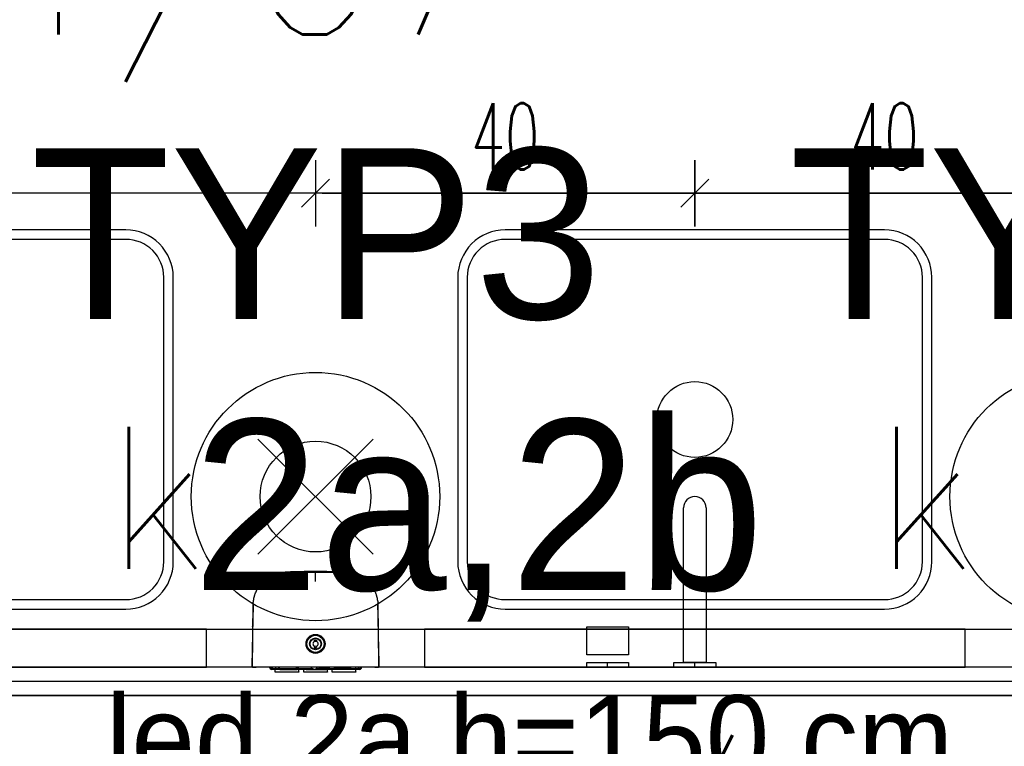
# Model space of a CAD drawing. Header units: centimetres. Extents: x -15121 to 30567, y -60641 to 0.
# Tile 123 of 256: x 6435 to 6539, y -25533 to -25456. Entities that reach past the tile are written whole.
import ezdxf
from ezdxf.enums import TextEntityAlignment as Align

# ---------------------------------------------------------------- set-up
doc = ezdxf.new("R2010")
doc.units = ezdxf.units.CM
doc.header["$LTSCALE"] = 60
for name, color, linetype in [('A-----SZ', 8, 'Continuous'), ('AIKA gniazdka łazienka', 7, 'Continuous'), ('AIKA lampy i wyłaczniki2', 150, 'Continuous'), ('AIKA lampy sanitariaty', 3, 'Continuous'), ('AIKA TYNK', 5, 'Continuous'), ('AIKA widoki wymiarowanie', 7, 'Continuous'), ('AIKA widokowe', 7, 'Continuous'), ('AIKA ŚCIANA', 8, 'Continuous'), ('E_Gniazda wtyczkowe - Moc', 6, 'Continuous'), ('E_Gniazda wtyczkowe - Numer obwodu', 1, 'Continuous'), ('E_Gniazda wtyczkowe - Opis', 3, 'Continuous'), ('E_Gniazda wtyczkowe - Symbol', 3, 'Continuous'), ('E_Oświetlenie - Numer obwodu', 1, 'Continuous'), ('E_Oświetlenie - Opis', 4, 'Continuous'), ('widokowe', 7, 'Continuous')]:
    doc.layers.add(name, color=color, linetype=linetype)
doc.styles.add('SIMPLEX', font='simplex', dxfattribs={"width": 0.85})
doc.styles.add('TableTextStyle', font='txt')
doc.styles.add('wymiar', font='txt.shx', dxfattribs={"width": 0.6})
doc.dimstyles.new('Dwudziestka', dxfattribs={"dimtxt": 7, "dimasz": 0.7, "dimexe": 5, "dimexo": 0, "dimgap": 2.5, "dimtad": 1, "dimtoh": 1, "dimdec": 3, "dimrnd": 0.5, "dimdsep": 46, "dimtxsty": 'wymiar', "dimblk": 'znacznik', "dimcen": 0, "dimdle": 5, "dimse1": 1, "dimse2": 1, "dimclrd": 256, "dimclre": 256, "dimclrt": 256, "dimadec": 0, "dimazin": 0, "dimtfac": 0.4, "dimtdec": 3, "dimtix": 1, "dimtofl": 0, "dimtmove": 2, "dimatfit": 3, "dimldrblk": 'znacznik', "dimfxl": 1, "dimtolj": 1, "dimarcsym": 0})

# ---------------------------------------------------------------- blocks, each defined once
blk = doc.blocks.new('SL umywalka 50 top')
at = {"layer": 'AIKA widokowe'}
for points in [[(-20, -39), (20, -39, 0.414214), (25, -34), (25, -4, 0.414214), (20, 1), (-20, 1, 0.414214), (-25, -4), (-25, -34, 0.414214)], [(-20, -38), (20, -38, 0.414214), (24, -34), (24, -4, 0.414214), (20, 0), (-20, 0, 0.414214), (-24, -4), (-24, -34, 0.414214)]]:
    blk.add_lwpolyline(points, format="xyb", close=True, dxfattribs=at)
blk.add_circle((0, -19), 4, dxfattribs=at)
blk = doc.blocks.new('E_Gniazdo Pojedyńcze 1-faz IP 44')
at = {"layer": 'E_Gniazda wtyczkowe - Symbol'}
for p, q in [((-16, 15.96), (16, 15.96)), ((0, -0.04), (0, 15.96))]:
    blk.add_line(p, q, dxfattribs=at)
for centre, radius in [((0, 31.96), 16), ((0, 31.9), 12.8)]:
    blk.add_arc(centre, radius, 180, 0, dxfattribs=at)
at = {"layer": 'E_Gniazda wtyczkowe - Moc', "style": 'SIMPLEX'}
blk.add_attdef('moc', text='', height=15, dxfattribs=at).set_placement((46.25, 24.3), align=Align.CENTER)
at = {"layer": 'E_Gniazda wtyczkowe - Numer obwodu', "style": 'SIMPLEX'}
blk.add_attdef('obwód', text='', height=15, dxfattribs=at).set_placement((-0.01, 45.53), align=Align.CENTER)
at = {"layer": 'E_Gniazda wtyczkowe - Opis', "style": 'SIMPLEX'}
blk.add_attdef('ilość', text='', height=12, dxfattribs=at).set_placement((-0.07, 27.56), align=Align.CENTER)
blk.add_attdef('h. montażu', (4.31, 3.88), '', height=10, dxfattribs=at)
blk = doc.blocks.new('opis lamp')
at = {"layer": 'E_Oświetlenie - Numer obwodu', "style": 'SIMPLEX'}
blk.add_attdef('OBWÓD', text='', height=15, dxfattribs=at).set_placement((-9.46, -1.18), align=Align.CENTER)
at = {"layer": 'E_Oświetlenie - Opis', "style": 'SIMPLEX'}
blk.add_attdef('OPIS1', (55.72, 42.77), '', height=15, dxfattribs=at)
blk = doc.blocks.new('SL dozownik góra')
at = {"layer": 'AIKA widokowe'}
for p, q in [((-9.48, -0.03), (-9.48, 0.01)), ((-9.38, -0.03), (-9.38, 0.01)), ((-9.26, 0.01), (-9.37, 0.01)), ((-9.28, 0.21), (-8.58, 0.21)), ((-8.58, 0.11), (-9.28, 0.11)), ((-9.15, 0.11), (-9.15, -0.03)), ((-8.88, 0.45), (-8.88, 0.51)), ((-8.88, 0.51), (-6.38, 0.51)), ((-8.88, 0.45), (-8.88, 0.24)), ((-8.88, 0.21), (-8.88, 0.24)), ((-8.83, -0.03), (-8.83, 0.11)), ((-8.58, 0.21), (-8.48, 0.21)), ((-8.48, 0.11), (-8.58, 0.11)), ((-8.48, 0.21), (-8.38, 0.21)), ((-8.48, 0.11), (-8.48, 0.21)), ((-8.38, 0.11), (-8.48, 0.11)), ((-8.38, 0.21), (-6.58, 0.21)), ((-8.38, 0.11), (-6.58, 0.11)), ((-6.63, 0.11), (-6.63, -0.04)), ((-6.63, 0.11), (-6.63, 0.11)), ((-6.58, 0.21), (-6.48, 0.21)), ((-6.48, 0.11), (-6.58, 0.11)), ((-6.48, 0.21), (-6.38, 0.21)), ((-6.48, 0.21), (-6.48, 0.11)), ((-6.38, 0.11), (-6.48, 0.11)), ((-6.38, 0.51), (-6.38, 0.45)), ((-6.38, 0.45), (-6.38, 0.24)), ((-6.38, 0.24), (-6.38, 0.21)), ((-6.38, 0.21), (-5.75, 0.21)), ((-5.75, 0.11), (-6.38, 0.11)), ((-6.13, 0.11), (-6.13, 0.1)), ((-6.13, 0.11), (-6.13, 0.11)), ((-6.13, 0.1), (-5.72, 0.1)), ((-5.88, 0.45), (-5.88, 0.51)), ((-5.88, 0.51), (-3.38, 0.51)), ((-5.88, 0.45), (-5.88, 0.24)), ((-5.88, 0.21), (-5.88, 0.24)), ((-3.63, 0.21), (-5.75, 0.21)), ((-5.68, 0.08), (-5.57, -0.03)), ((-5.43, -0.03), (-5.61, 0.15)), ((-4.71, 0.11), (-5.57, 0.11)), ((-5.56, 0.1), (-4.93, 0.1)), ((-4.93, 0.1), (-4.93, 0.11)), ((-4.93, 0.11), (-4.93, 0.11)), ((-4.66, 0.16), (-4.85, -0.03)), ((-3.63, 0.11), (-4.31, 0.11)), ((-3.13, 0.1), (-4.3, 0.1)), ((-3.63, 0.21), (-3.43, 0.21)), ((-3.43, 0.11), (-3.63, 0.11)), ((-3.43, 0.21), (-3.23, 0.21)), ((-3.43, 0.11), (-3.43, 0.21)), ((-3.23, 0.11), (-3.43, 0.11)), ((-3.38, 0.51), (-3.38, 0.45)), ((-3.38, 0.45), (-3.38, 0.24)), ((-3.38, 0.24), (-3.38, 0.21)), ((-3.23, 0.21), (-2.88, 0.21)), ((-2.88, 0.11), (-3.23, 0.11)), ((-3.13, 0.11), (-3.13, 0.1)), ((-3.13, 0.11), (-3.13, 0.11)), ((-2.88, 0.45), (-2.88, 0.51)), ((-2.88, 0.51), (-0.38, 0.51)), ((-2.88, 0.45), (-2.88, 0.24)), ((-2.88, 0.21), (-2.88, 0.24)), ((-2.88, 0.21), (-2.78, 0.21)), ((-2.88, 0.11), (-2.78, 0.11)), ((-2.78, 0.21), (-2.68, 0.21)), ((-2.78, 0.21), (-2.78, 0.11)), ((-2.78, 0.11), (-2.68, 0.11)), ((-0.88, 0.21), (-2.68, 0.21)), ((-0.88, 0.11), (-2.68, 0.11)), ((-2.63, 0.11), (-2.63, -0.04)), ((-2.63, 0.11), (-2.63, 0.11)), ((-0.88, 0.21), (-0.78, 0.21)), ((-0.88, 0.11), (-0.78, 0.11)), ((-0.78, 0.21), (-0.68, 0.21)), ((-0.78, 0.11), (-0.78, 0.21)), ((-0.78, 0.11), (-0.68, 0.11)), ((-0.68, 0.21), (0.02, 0.21)), ((0.02, 0.11), (-0.68, 0.11)), ((-0.43, 0.11), (-0.43, -0.03)), ((-0.38, 0.51), (-0.38, 0.45)), ((-0.38, 0.45), (-0.38, 0.24)), ((-0.38, 0.24), (-0.38, 0.21)), ((-0.11, 0.11), (-0.11, -0.03)), ((0.11, 0.01), (0, 0.01)), ((0.12, 0.01), (0.12, -0.03)), ((0.22, 0.01), (0.22, -0.03)), ((-4.75, -2.24), (-4.75, -2.09)), ((-4.5, -2.09), (-4.75, -2.09)), ((-4.75, -2.26), (-4.75, -2.24)), ((-4.75, -2.73), (-4.75, -2.71)), ((-4.75, -2.89), (-4.75, -2.73)), ((-4.5, -2.89), (-4.75, -2.89)), ((-4.5, -2.24), (-4.5, -2.09)), ((-4.5, -2.24), (-4.5, -2.26)), ((-4.5, -2.71), (-4.5, -2.73)), ((-4.5, -2.89), (-4.5, -2.73)), ((-11.26, -4.31), (-11.26, -4.31)), ((-11.24, -5.15), (-11.24, -5.15)), ((1.98, -5.15), (1.98, -5.15)), ((2, -4.31), (2, -4.31)), ((-11.21, -6.37), (-11.21, -6.52)), ((-11.21, -6.38), (-11.21, -6.5))]:
    blk.add_line(p, q, dxfattribs=at)
for radius in [1, 0.9, 0.625, 0.575]:
    blk.add_circle((-4.63, -2.49), radius, dxfattribs=at)
for centre, radius, start, end in [((-9.28, 0.01), 0.2, 90, 180), ((-9.28, 0.01), 0.1, 90, 180), ((-9.37, 0), 0.009, 90, 180), ((-9.26, 0), 0.009, 0, 90), ((-5.75, 0.01), 0.2, 45, 90), ((-5.75, 0.01), 0.1, 45, 90), ((-4.59, 0.09), 0.1, 85.8328, 135), ((-4.63, -0.46), 0.65, 42.186, 85.8328), ((0, 0), 0.009, 90, 180), ((0.02, 0.01), 0.2, 0, 90), ((0.02, 0.01), 0.1, 0, 90), ((0.11, 0), 0.009, 0, 90), ((-4.63, -2.49), 0.275, 117.0357, 242.9643), ((-4.63, -2.49), 0.256, 60.7941, 119.2059), ((-4.63, -2.49), 0.256, 240.7941, 299.2059), ((-4.63, -2.49), 0.275, 297.0357, 62.9643), ((-11.24, -4.31), 0.02, 182.1155, 232.6601), ((-11.22, -5.15), 0.02, 141.303, 181.3577), ((1.96, -5.15), 0.02, 358.8409, 39.0533), ((1.98, -4.31), 0.02, 307.0927, 359.643), ((-7.68, -6.49), 3.52, 180.5, 180.9111), ((-1.57, -6.49), 3.52, 356.2472, 359.5), ((-1.57, -6.49), 3.52, 356.0961, 359.4538)]:
    blk.add_arc(centre, radius, start, end, dxfattribs=at)
for points, degree in [([(-11.35, -0.03), (-11.35, -0.03), (-11.27, -0.03)], 2), ([(-10.88, -0.04), (-11.01, -0.03), (-11.13, -0.03), (-11.26, -0.03)], 3), ([(-10.29, -0.03), (-7.46, -0.03), (-4.63, -0.03)], 2), ([(-4.63, -0.03), (-1.8, -0.03), (1.03, -0.03)], 2), ([(2, -0.03), (1.87, -0.03), (1.75, -0.03), (1.63, -0.04)], 3), ([(2.02, -0.03), (2.09, -0.03), (2.09, -0.03)], 2), ([(-0.02, -9.7), (0, -9.69), (0.01, -9.69), (0.03, -9.68)], 3)]:
    blk.add_open_spline(points, degree=degree, dxfattribs=at)
for points, knots in [([(-11.35, -0.03), (-11.35, -0.27), (-11.33, -0.75), (-11.32, -1.44), (-11.31, -2.07), (-11.29, -2.65), (-11.28, -3.16), (-11.27, -3.62), (-11.26, -4), (-11.26, -4.22), (-11.26, -4.31)], [0, 0, 0, 0, 0.174298, 0.335211, 0.482738, 0.616879, 0.737634, 0.845004, 0.938988, 1, 1, 1, 1]), ([(-11.27, -0.03), (-11.27, -0.03), (-11.27, -0.03), (-11.26, -0.03), (-11.26, -0.03), (-11.25, -0.03), (-11.24, -0.03), (-11.22, -0.03), (-11.22, -0.03), (-11.21, -0.03), (-11.2, -0.03), (-11.18, -0.03), (-11.17, -0.03), (-11.14, -0.03), (-11.12, -0.03), (-11.09, -0.03), (-11.07, -0.03), (-11.04, -0.03), (-11.04, -0.03), (-11.03, -0.03), (-11.01, -0.03), (-10.99, -0.03), (-10.96, -0.03), (-10.91, -0.03), (-10.86, -0.03), (-10.82, -0.03), (-10.81, -0.03), (-10.79, -0.03), (-10.78, -0.03), (-10.77, -0.03), (-10.76, -0.03), (-10.73, -0.03), (-10.7, -0.03), (-10.64, -0.03), (-10.61, -0.03), (-10.55, -0.03), (-10.52, -0.03), (-10.48, -0.03), (-10.47, -0.03), (-10.45, -0.03), (-10.43, -0.03), (-10.4, -0.03), (-10.36, -0.03), (-10.32, -0.03), (-10.29, -0.03)], [0, 0, 0, 0, 0.0625, 0.0625, 0.125, 0.125, 0.1875, 0.1875, 0.21875, 0.21875, 0.25, 0.25, 0.3125, 0.3125, 0.375, 0.375, 0.4375, 0.4375, 0.453125, 0.453125, 0.46875, 0.5, 0.5, 0.5625, 0.625, 0.625, 0.65625, 0.65625, 0.671875, 0.671875, 0.6875, 0.6875, 0.75, 0.75, 0.8125, 0.8125, 0.875, 0.875, 0.890625, 0.890625, 0.90625, 0.9375, 0.9375, 1, 1, 1, 1]), ([(-4.63, -10.06), (-5.26, -10.06), (-5.9, -10.06), (-6.69, -10.06), (-6.93, -10.06), (-7.21, -10.06), (-7.33, -10.06), (-7.41, -10.06), (-7.45, -10.06), (-7.53, -10.06), (-7.59, -10.06), (-7.65, -10.06), (-7.68, -10.06), (-7.7, -10.06), (-7.76, -10.06), (-7.8, -10.05), (-7.86, -10.05), (-7.88, -10.05), (-7.92, -10.05), (-7.94, -10.05), (-8.04, -10.04), (-8.12, -10.03), (-8.28, -10.01), (-8.35, -10), (-8.47, -9.97), (-8.51, -9.96), (-8.57, -9.95), (-8.58, -9.94), (-8.62, -9.93), (-8.64, -9.93), (-8.74, -9.9), (-8.81, -9.88), (-8.96, -9.82), (-9.03, -9.79), (-9.18, -9.73), (-9.25, -9.7), (-9.39, -9.63), (-9.46, -9.59), (-9.56, -9.53), (-9.59, -9.5), (-9.64, -9.47), (-9.66, -9.46), (-9.69, -9.44), (-9.71, -9.43), (-9.79, -9.37), (-9.85, -9.32), (-9.97, -9.22), (-10.03, -9.17), (-10.15, -9.07), (-10.2, -9.01), (-10.31, -8.9), (-10.36, -8.84), (-10.44, -8.74), (-10.46, -8.71), (-10.49, -8.67), (-10.5, -8.67), (-10.51, -8.65), (-10.53, -8.63), (-10.54, -8.6), (-10.6, -8.52), (-10.64, -8.46), (-10.73, -8.32), (-10.8, -8.19), (-10.87, -8.04), (-10.94, -7.9), (-10.97, -7.83), (-11.01, -7.72), (-11.02, -7.68), (-11.03, -7.63), (-11.04, -7.62), (-11.04, -7.6), (-11.05, -7.58), (-11.06, -7.55), (-11.09, -7.45), (-11.11, -7.38), (-11.14, -7.22), (-11.15, -7.15), (-11.18, -6.99), (-11.19, -6.91), (-11.2, -6.8), (-11.2, -6.76), (-11.2, -6.7), (-11.2, -6.68), (-11.2, -6.64), (-11.2, -6.62), (-11.2, -6.58), (-11.2, -6.56), (-11.21, -6.52), (-11.21, -6.49), (-11.21, -6.45), (-11.21, -6.41), (-11.21, -6.39), (-11.21, -6.33), (-11.21, -6.29), (-11.21, -6.21), (-11.21, -6.17), (-11.21, -5.98), (-11.21, -5.82), (-11.22, -5.04), (-11.23, -4.41), (-11.24, -3.16), (-11.25, -2.53), (-11.26, -1.28), (-11.27, -0.65), (-11.27, -0.03)], [0, 0, 0, 0, 0.125, 0.125, 0.15625, 0.171875, 0.179687, 0.179687, 0.1875, 0.1875, 0.195312, 0.199219, 0.199219, 0.203125, 0.203125, 0.210937, 0.210937, 0.214844, 0.214844, 0.21875, 0.21875, 0.234375, 0.234375, 0.25, 0.25, 0.257812, 0.257812, 0.261719, 0.261719, 0.265625, 0.265625, 0.28125, 0.28125, 0.296875, 0.296875, 0.3125, 0.3125, 0.328125, 0.328125, 0.335937, 0.335937, 0.339844, 0.339844, 0.34375, 0.34375, 0.359375, 0.359375, 0.375, 0.375, 0.390625, 0.390625, 0.40625, 0.40625, 0.414062, 0.414062, 0.416016, 0.416016, 0.417969, 0.421875, 0.421875, 0.4375, 0.4375, 0.453125, 0.46875, 0.46875, 0.484375, 0.484375, 0.492187, 0.492187, 0.494141, 0.494141, 0.496094, 0.5, 0.5, 0.515625, 0.515625, 0.53125, 0.53125, 0.546875, 0.546875, 0.554687, 0.554687, 0.558594, 0.558594, 0.5625, 0.5625, 0.566406, 0.566406, 0.570312, 0.574219, 0.574219, 0.578125, 0.578125, 0.585937, 0.585937, 0.59375, 0.59375, 0.625, 0.625, 0.75, 0.75, 0.875, 0.875, 1, 1, 1, 1]), ([(2.02, -0.03), (2.01, -0.65), (2, -1.28), (1.99, -2.53), (1.98, -3.16), (1.97, -4.41), (1.96, -5.04), (1.95, -5.82), (1.95, -5.98), (1.95, -6.17), (1.95, -6.21), (1.95, -6.29), (1.95, -6.33), (1.95, -6.39), (1.95, -6.41), (1.95, -6.45), (1.95, -6.49), (1.95, -6.52), (1.95, -6.56), (1.95, -6.58), (1.95, -6.62), (1.95, -6.64), (1.94, -6.68), (1.94, -6.7), (1.94, -6.76), (1.94, -6.8), (1.93, -6.91), (1.92, -6.99), (1.9, -7.15), (1.88, -7.22), (1.85, -7.38), (1.83, -7.45), (1.8, -7.55), (1.79, -7.58), (1.79, -7.6), (1.78, -7.62), (1.78, -7.63), (1.76, -7.68), (1.75, -7.72), (1.71, -7.83), (1.68, -7.9), (1.61, -8.04), (1.55, -8.19), (1.47, -8.32), (1.39, -8.46), (1.34, -8.52), (1.29, -8.6), (1.27, -8.63), (1.25, -8.65), (1.24, -8.67), (1.23, -8.67), (1.2, -8.71), (1.18, -8.74), (1.1, -8.84), (1.05, -8.9), (0.94, -9.01), (0.89, -9.07), (0.77, -9.17), (0.71, -9.22), (0.59, -9.32), (0.53, -9.37), (0.45, -9.43), (0.43, -9.44), (0.4, -9.46), (0.38, -9.47), (0.33, -9.5), (0.3, -9.53), (0.2, -9.59), (0.13, -9.63), (-0.01, -9.7), (-0.08, -9.73), (-0.22, -9.79), (-0.3, -9.82), (-0.45, -9.88), (-0.52, -9.9), (-0.62, -9.93), (-0.64, -9.93), (-0.67, -9.94), (-0.69, -9.95), (-0.75, -9.96), (-0.79, -9.97), (-0.91, -10), (-0.98, -10.01), (-1.14, -10.03), (-1.22, -10.04), (-1.32, -10.05), (-1.34, -10.05), (-1.38, -10.05), (-1.39, -10.05), (-1.45, -10.05), (-1.49, -10.06), (-1.55, -10.06), (-1.57, -10.06), (-1.61, -10.06), (-1.67, -10.06), (-1.73, -10.06), (-1.81, -10.06), (-1.85, -10.06), (-1.93, -10.06), (-2.05, -10.06), (-2.33, -10.06), (-2.57, -10.06), (-3.36, -10.06), (-3.99, -10.06), (-4.63, -10.06)], [0, 0, 0, 0, 0.125, 0.125, 0.25, 0.25, 0.375, 0.375, 0.40625, 0.40625, 0.414063, 0.414063, 0.421875, 0.421875, 0.425781, 0.425781, 0.429688, 0.433594, 0.433594, 0.4375, 0.4375, 0.441406, 0.441406, 0.445313, 0.445313, 0.453125, 0.453125, 0.46875, 0.46875, 0.484375, 0.484375, 0.5, 0.5, 0.503906, 0.505859, 0.505859, 0.507813, 0.507813, 0.515625, 0.515625, 0.53125, 0.53125, 0.546875, 0.5625, 0.5625, 0.578125, 0.578125, 0.582031, 0.583984, 0.583984, 0.585938, 0.585938, 0.59375, 0.59375, 0.609375, 0.609375, 0.625, 0.625, 0.640625, 0.640625, 0.65625, 0.65625, 0.660156, 0.660156, 0.664063, 0.664063, 0.671875, 0.671875, 0.6875, 0.6875, 0.703125, 0.703125, 0.71875, 0.71875, 0.734375, 0.734375, 0.738281, 0.738281, 0.742188, 0.742188, 0.75, 0.75, 0.765625, 0.765625, 0.78125, 0.78125, 0.785156, 0.785156, 0.789063, 0.789063, 0.796875, 0.796875, 0.800781, 0.800781, 0.804688, 0.8125, 0.8125, 0.820313, 0.820313, 0.828125, 0.84375, 0.875, 0.875, 1, 1, 1, 1]), ([(1.03, -0.03), (1.07, -0.03), (1.1, -0.03), (1.15, -0.03), (1.17, -0.03), (1.19, -0.03), (1.21, -0.03), (1.22, -0.03), (1.26, -0.03), (1.29, -0.03), (1.35, -0.03), (1.38, -0.03), (1.44, -0.03), (1.47, -0.03), (1.5, -0.03), (1.51, -0.03), (1.52, -0.03), (1.53, -0.03), (1.55, -0.03), (1.56, -0.03), (1.6, -0.03), (1.66, -0.03), (1.7, -0.03), (1.74, -0.03), (1.75, -0.03), (1.77, -0.03), (1.78, -0.03), (1.78, -0.03), (1.81, -0.03), (1.83, -0.03), (1.86, -0.03), (1.88, -0.03), (1.91, -0.03), (1.93, -0.03), (1.94, -0.03), (1.95, -0.03), (1.96, -0.03), (1.97, -0.03), (1.98, -0.03), (1.99, -0.03), (2, -0.03), (2.01, -0.03), (2.01, -0.03), (2.02, -0.03), (2.02, -0.03)], [0, 0, 0, 0, 0.0625, 0.0625, 0.09375, 0.109375, 0.109375, 0.125, 0.125, 0.1875, 0.1875, 0.25, 0.25, 0.3125, 0.3125, 0.328125, 0.328125, 0.34375, 0.34375, 0.375, 0.375, 0.4375, 0.5, 0.5, 0.53125, 0.546875, 0.546875, 0.5625, 0.5625, 0.625, 0.625, 0.6875, 0.6875, 0.75, 0.75, 0.78125, 0.78125, 0.8125, 0.8125, 0.875, 0.875, 0.9375, 0.9375, 1, 1, 1, 1]), ([(2, -4.31), (2, -4.28), (2, -4.08), (2.01, -3.68), (2.02, -3.07), (2.04, -2.41), (2.06, -1.67), (2.07, -0.87), (2.09, -0.32), (2.09, -0.03)], [0, 0, 0, 0, 0.017073, 0.142038, 0.282546, 0.438596, 0.610188, 0.797323, 1, 1, 1, 1]), ([(-11.25, -4.31), (-11.25, -4.31), (-11.25, -4.31), (-11.25, -4.31), (-11.25, -4.31), (-11.25, -4.31), (-11.25, -4.31), (-11.25, -4.31), (-11.25, -4.32), (-11.25, -4.32), (-11.25, -4.33), (-11.25, -4.34), (-11.25, -4.34), (-11.25, -4.35), (-11.25, -4.35), (-11.25, -4.36), (-11.25, -4.38), (-11.25, -4.39), (-11.25, -4.41), (-11.25, -4.41), (-11.24, -4.42), (-11.24, -4.42), (-11.24, -4.43), (-11.24, -4.44), (-11.24, -4.45), (-11.24, -4.47), (-11.24, -4.49), (-11.24, -4.52), (-11.24, -4.53), (-11.24, -4.53), (-11.24, -4.54), (-11.24, -4.54), (-11.24, -4.55), (-11.24, -4.56), (-11.24, -4.58), (-11.24, -4.6), (-11.24, -4.63), (-11.24, -4.65), (-11.24, -4.66), (-11.24, -4.67), (-11.24, -4.68), (-11.24, -4.68), (-11.24, -4.7), (-11.24, -4.71), (-11.24, -4.74), (-11.24, -4.75), (-11.24, -4.78), (-11.24, -4.79), (-11.24, -4.82), (-11.24, -4.82), (-11.24, -4.84), (-11.24, -4.84), (-11.24, -4.86), (-11.24, -4.89), (-11.24, -4.91), (-11.23, -4.93), (-11.23, -4.94), (-11.23, -4.95), (-11.23, -4.95), (-11.23, -4.95), (-11.23, -4.97), (-11.23, -4.99), (-11.23, -5.01), (-11.23, -5.03), (-11.23, -5.04), (-11.23, -5.05), (-11.23, -5.06), (-11.23, -5.06), (-11.23, -5.07), (-11.23, -5.07), (-11.23, -5.08), (-11.23, -5.1), (-11.23, -5.11), (-11.23, -5.12), (-11.23, -5.12), (-11.23, -5.12), (-11.23, -5.12), (-11.23, -5.13), (-11.23, -5.13), (-11.23, -5.13), (-11.23, -5.14), (-11.23, -5.14), (-11.23, -5.15), (-11.23, -5.15), (-11.23, -5.15)], [0, 0, 0, 0, 0.03125, 0.03125, 0.039062, 0.039062, 0.046875, 0.0625, 0.0625, 0.09375, 0.125, 0.125, 0.140625, 0.140625, 0.15625, 0.15625, 0.1875, 0.21875, 0.21875, 0.234375, 0.242187, 0.242187, 0.25, 0.25, 0.28125, 0.28125, 0.3125, 0.34375, 0.34375, 0.351562, 0.351562, 0.359375, 0.359375, 0.375, 0.375, 0.40625, 0.4375, 0.4375, 0.453125, 0.460937, 0.460937, 0.46875, 0.46875, 0.5, 0.5, 0.53125, 0.53125, 0.5625, 0.5625, 0.578125, 0.578125, 0.59375, 0.59375, 0.625, 0.65625, 0.65625, 0.671875, 0.671875, 0.679687, 0.679687, 0.6875, 0.71875, 0.75, 0.75, 0.78125, 0.78125, 0.789062, 0.789062, 0.796875, 0.8125, 0.8125, 0.84375, 0.875, 0.875, 0.890625, 0.890625, 0.898437, 0.898437, 0.90625, 0.90625, 0.9375, 0.96875, 0.96875, 1, 1, 1, 1]), ([(-11.24, -5.15), (-11.24, -5.15), (-11.24, -5.15), (-11.24, -5.14), (-11.24, -5.14), (-11.24, -5.14), (-11.24, -5.14), (-11.24, -5.14), (-11.24, -5.14), (-11.24, -5.13), (-11.24, -5.12), (-11.24, -5.11), (-11.24, -5.11), (-11.24, -5.1), (-11.24, -5.1), (-11.24, -5.09), (-11.24, -5.08), (-11.24, -5.06), (-11.24, -5.05), (-11.24, -5.04), (-11.24, -5.03), (-11.24, -5.03), (-11.24, -5.03), (-11.24, -5.01), (-11.24, -5), (-11.24, -4.98), (-11.24, -4.96), (-11.24, -4.94), (-11.24, -4.92), (-11.24, -4.92), (-11.24, -4.91), (-11.24, -4.91), (-11.24, -4.9), (-11.24, -4.89), (-11.24, -4.87), (-11.24, -4.85), (-11.24, -4.82), (-11.24, -4.8), (-11.24, -4.79), (-11.24, -4.78), (-11.24, -4.77), (-11.24, -4.77), (-11.24, -4.75), (-11.24, -4.74), (-11.25, -4.71), (-11.25, -4.7), (-11.25, -4.67), (-11.25, -4.66), (-11.25, -4.64), (-11.25, -4.63), (-11.25, -4.62), (-11.25, -4.61), (-11.25, -4.59), (-11.25, -4.57), (-11.25, -4.54), (-11.25, -4.52), (-11.25, -4.52), (-11.25, -4.51), (-11.25, -4.5), (-11.25, -4.5), (-11.25, -4.48), (-11.25, -4.46), (-11.25, -4.44), (-11.25, -4.42), (-11.25, -4.41), (-11.25, -4.4), (-11.25, -4.4), (-11.25, -4.39), (-11.25, -4.39), (-11.25, -4.38), (-11.25, -4.37), (-11.25, -4.36), (-11.25, -4.34), (-11.25, -4.34), (-11.25, -4.33), (-11.25, -4.33), (-11.25, -4.33), (-11.25, -4.33), (-11.25, -4.33), (-11.25, -4.32), (-11.25, -4.31), (-11.25, -4.31), (-11.25, -4.31), (-11.25, -4.31), (-11.25, -4.31)], [0, 0, 0, 0, 0.023159, 0.023159, 0.031037, 0.031037, 0.038915, 0.05467, 0.05467, 0.086181, 0.117692, 0.117692, 0.133448, 0.133448, 0.149203, 0.149203, 0.180714, 0.212225, 0.212225, 0.227981, 0.235858, 0.235858, 0.243736, 0.243736, 0.275247, 0.275247, 0.306758, 0.338269, 0.338269, 0.346147, 0.346147, 0.354025, 0.354025, 0.36978, 0.36978, 0.401291, 0.432802, 0.432802, 0.448558, 0.456435, 0.456435, 0.464313, 0.464313, 0.495824, 0.495824, 0.527335, 0.527335, 0.558846, 0.558846, 0.574602, 0.574602, 0.590357, 0.590357, 0.621868, 0.653379, 0.653379, 0.669135, 0.669135, 0.677012, 0.677012, 0.68489, 0.716401, 0.747912, 0.747912, 0.779423, 0.779423, 0.787301, 0.787301, 0.795179, 0.810934, 0.810934, 0.842445, 0.873956, 0.873956, 0.889712, 0.889712, 0.897589, 0.897589, 0.905467, 0.905467, 0.936978, 0.968489, 0.968489, 1, 1, 1, 1]), ([(-11.24, -5.15), (-11.24, -5.15), (-11.24, -5.18), (-11.23, -5.23), (-11.23, -5.29), (-11.23, -5.35), (-11.23, -5.43), (-11.23, -5.52), (-11.23, -5.6), (-11.22, -5.68), (-11.22, -5.77), (-11.22, -5.85), (-11.22, -5.93), (-11.22, -6.01), (-11.22, -6.08), (-11.21, -6.15), (-11.21, -6.22), (-11.21, -6.28), (-11.21, -6.34), (-11.21, -6.4), (-11.21, -6.45), (-11.21, -6.5), (-11.21, -6.55), (-11.2, -6.58), (-11.2, -6.61), (-11.2, -6.62)], [0, 0, 0, 0, 0.001486, 0.007177, 0.011069, 0.015278, 0.025345, 0.038385, 0.054841, 0.074931, 0.098773, 0.130706, 0.167697, 0.209788, 0.257008, 0.309376, 0.366907, 0.429612, 0.497499, 0.570576, 0.648846, 0.732314, 0.820984, 0.914859, 1, 1, 1, 1]), ([(1.95, -6.62), (1.95, -6.62), (1.95, -6.61), (1.95, -6.6), (1.95, -6.58), (1.95, -6.56), (1.95, -6.55), (1.95, -6.53), (1.95, -6.5), (1.95, -6.48), (1.95, -6.46), (1.95, -6.43), (1.95, -6.4), (1.95, -6.37), (1.95, -6.34), (1.95, -6.31), (1.95, -6.28), (1.95, -6.24), (1.95, -6.21), (1.96, -6.18), (1.96, -6.16), (1.96, -6.14), (1.96, -6.13), (1.96, -6.11), (1.96, -6.08), (1.96, -6.02), (1.96, -5.94), (1.96, -5.83), (1.97, -5.66), (1.97, -5.43), (1.98, -5.24), (1.98, -5.15)], [0, 0, 0, 0, 0.083134, 0.174265, 0.26017, 0.340849, 0.416304, 0.486534, 0.551541, 0.611325, 0.665887, 0.71523, 0.759355, 0.798265, 0.831967, 0.860466, 0.881145, 0.897866, 0.910656, 0.919582, 0.922656, 0.924885, 0.92574, 0.92648, 0.928779, 0.933035, 0.939253, 0.947434, 0.957578, 0.977893, 1, 1, 1, 1]), ([(1.97, -5.15), (1.97, -5.15), (1.97, -5.15), (1.97, -5.14), (1.97, -5.14), (1.97, -5.13), (1.97, -5.13), (1.97, -5.13), (1.97, -5.12), (1.97, -5.12), (1.97, -5.12), (1.97, -5.12), (1.97, -5.11), (1.97, -5.1), (1.97, -5.08), (1.97, -5.07), (1.97, -5.07), (1.97, -5.06), (1.97, -5.06), (1.97, -5.05), (1.98, -5.04), (1.98, -5.03), (1.98, -5.01), (1.98, -4.99), (1.98, -4.97), (1.98, -4.95), (1.98, -4.95), (1.98, -4.95), (1.98, -4.94), (1.98, -4.93), (1.98, -4.91), (1.98, -4.89), (1.98, -4.86), (1.98, -4.84), (1.98, -4.84), (1.98, -4.82), (1.98, -4.82), (1.98, -4.79), (1.98, -4.78), (1.98, -4.75), (1.98, -4.74), (1.98, -4.71), (1.98, -4.7), (1.98, -4.68), (1.98, -4.68), (1.98, -4.67), (1.98, -4.66), (1.98, -4.65), (1.98, -4.63), (1.98, -4.6), (1.98, -4.58), (1.98, -4.56), (1.98, -4.55), (1.98, -4.54), (1.98, -4.54), (1.98, -4.53), (1.98, -4.53), (1.98, -4.52), (1.99, -4.49), (1.99, -4.47), (1.99, -4.45), (1.99, -4.44), (1.99, -4.43), (1.99, -4.42), (1.99, -4.42), (1.99, -4.41), (1.99, -4.41), (1.99, -4.39), (1.99, -4.38), (1.99, -4.36), (1.99, -4.35), (1.99, -4.35), (1.99, -4.34), (1.99, -4.34), (1.99, -4.33), (1.99, -4.32), (1.99, -4.32), (1.99, -4.31), (1.99, -4.31), (1.99, -4.31), (1.99, -4.31), (1.99, -4.31), (1.99, -4.31), (1.99, -4.31), (1.99, -4.31)], [0, 0, 0, 0, 0.03125, 0.03125, 0.0625, 0.09375, 0.09375, 0.101563, 0.101563, 0.109375, 0.109375, 0.125, 0.125, 0.15625, 0.1875, 0.1875, 0.203125, 0.210938, 0.210938, 0.21875, 0.21875, 0.25, 0.25, 0.28125, 0.3125, 0.320313, 0.320313, 0.328125, 0.328125, 0.34375, 0.34375, 0.375, 0.40625, 0.40625, 0.421875, 0.421875, 0.4375, 0.4375, 0.46875, 0.46875, 0.5, 0.5, 0.53125, 0.53125, 0.539063, 0.539063, 0.546875, 0.5625, 0.5625, 0.59375, 0.625, 0.625, 0.640625, 0.640625, 0.648438, 0.648438, 0.65625, 0.65625, 0.6875, 0.71875, 0.71875, 0.75, 0.75, 0.757813, 0.757813, 0.765625, 0.78125, 0.78125, 0.8125, 0.84375, 0.84375, 0.859375, 0.859375, 0.875, 0.875, 0.90625, 0.9375, 0.9375, 0.953125, 0.960938, 0.960938, 0.96875, 0.96875, 1, 1, 1, 1]), ([(2, -4.31), (2, -4.31), (2, -4.31), (2, -4.31), (2, -4.31), (2, -4.32), (2, -4.33), (2, -4.33), (2, -4.33), (2, -4.33), (2, -4.33), (2, -4.34), (2, -4.34), (2, -4.36), (1.99, -4.37), (1.99, -4.38), (1.99, -4.39), (1.99, -4.39), (1.99, -4.4), (1.99, -4.4), (1.99, -4.41), (1.99, -4.42), (1.99, -4.44), (1.99, -4.46), (1.99, -4.48), (1.99, -4.5), (1.99, -4.5), (1.99, -4.51), (1.99, -4.52), (1.99, -4.52), (1.99, -4.54), (1.99, -4.57), (1.99, -4.59), (1.99, -4.61), (1.99, -4.62), (1.99, -4.63), (1.99, -4.64), (1.99, -4.66), (1.99, -4.67), (1.99, -4.7), (1.99, -4.71), (1.99, -4.74), (1.99, -4.75), (1.99, -4.77), (1.99, -4.77), (1.99, -4.78), (1.99, -4.79), (1.99, -4.8), (1.98, -4.82), (1.98, -4.85), (1.98, -4.87), (1.98, -4.89), (1.98, -4.9), (1.98, -4.91), (1.98, -4.91), (1.98, -4.92), (1.98, -4.92), (1.98, -4.94), (1.98, -4.96), (1.98, -4.98), (1.98, -5), (1.98, -5.01), (1.98, -5.03), (1.98, -5.03), (1.98, -5.03), (1.98, -5.04), (1.98, -5.05), (1.98, -5.06), (1.98, -5.08), (1.98, -5.09), (1.98, -5.1), (1.98, -5.1), (1.98, -5.11), (1.98, -5.11), (1.98, -5.12), (1.98, -5.13), (1.98, -5.14), (1.98, -5.14), (1.98, -5.14), (1.98, -5.14), (1.98, -5.14), (1.98, -5.14), (1.98, -5.15), (1.98, -5.15), (1.98, -5.15)], [0, 0, 0, 0, 0.03178, 0.03178, 0.063561, 0.095341, 0.095341, 0.103286, 0.103286, 0.111231, 0.111231, 0.127121, 0.127121, 0.158902, 0.190682, 0.190682, 0.206572, 0.214517, 0.214517, 0.222462, 0.222462, 0.254243, 0.254243, 0.286023, 0.317803, 0.325748, 0.325748, 0.333693, 0.333693, 0.349583, 0.349583, 0.381364, 0.413144, 0.413144, 0.429034, 0.429034, 0.444924, 0.444924, 0.476705, 0.476705, 0.508485, 0.508485, 0.540265, 0.540265, 0.54821, 0.54821, 0.556156, 0.572046, 0.572046, 0.603826, 0.635606, 0.635606, 0.651496, 0.651496, 0.659442, 0.659442, 0.667387, 0.667387, 0.699167, 0.730947, 0.730947, 0.762728, 0.762728, 0.770673, 0.770673, 0.778618, 0.794508, 0.794508, 0.826288, 0.858069, 0.858069, 0.873959, 0.873959, 0.889849, 0.889849, 0.921629, 0.953409, 0.953409, 0.9693, 0.977245, 0.977245, 0.98519, 0.98519, 1, 1, 1, 1]), ([(-4.63, -9.07), (-4.63, -9.1), (-4.63, -9.14), (-4.63, -9.2), (-4.63, -9.23), (-4.63, -9.3), (-4.63, -9.33), (-4.63, -9.37), (-4.63, -9.37), (-4.63, -9.39), (-4.63, -9.4), (-4.63, -9.42), (-4.63, -9.44), (-4.63, -9.48), (-4.63, -9.54), (-4.63, -9.59), (-4.63, -9.63), (-4.63, -9.65), (-4.63, -9.67), (-4.63, -9.68), (-4.63, -9.69), (-4.63, -9.69), (-4.63, -9.7), (-4.63, -9.72), (-4.63, -9.75), (-4.63, -9.79), (-4.63, -9.82), (-4.63, -9.86), (-4.63, -9.88), (-4.63, -9.9), (-4.63, -9.91), (-4.63, -9.91), (-4.63, -9.92), (-4.63, -9.92), (-4.63, -9.93), (-4.63, -9.94), (-4.63, -9.96), (-4.63, -9.99), (-4.63, -10.01), (-4.63, -10.02), (-4.63, -10.03), (-4.63, -10.03), (-4.63, -10.04), (-4.63, -10.04), (-4.63, -10.04), (-4.63, -10.05), (-4.63, -10.06), (-4.63, -10.06), (-4.63, -10.06)], [0, 0, 0, 0, 0.0625, 0.0625, 0.125, 0.125, 0.1875, 0.1875, 0.203125, 0.203125, 0.21875, 0.21875, 0.25, 0.25, 0.3125, 0.375, 0.375, 0.40625, 0.40625, 0.421875, 0.429687, 0.429687, 0.4375, 0.4375, 0.5, 0.5, 0.5625, 0.5625, 0.625, 0.625, 0.640625, 0.648438, 0.648438, 0.65625, 0.65625, 0.6875, 0.6875, 0.75, 0.8125, 0.8125, 0.84375, 0.84375, 0.859375, 0.859375, 0.875, 0.875, 0.9375, 1, 1, 1, 1]), ([(-9.29, -9.68), (-9.17, -9.74), (-8.93, -9.84), (-8.56, -9.96), (-8.17, -10.03), (-7.78, -10.06), (-7.38, -10.07), (-6.33, -10.1), (-5.42, -10.12), (-4.63, -10.12)], [0, 0, 0, 0, 0.083303, 0.166609, 0.249917, 0.333224, 0.416576, 0.499923, 1, 1, 1, 1]), ([(-4.63, -10.12), (-3.84, -10.12), (-2.92, -10.1), (-1.88, -10.07), (-1.6, -10.06), (-1.45, -10.05), (-1.44, -10.05)], [0, 0, 0, 0, 0.740066, 0.863413, 0.986765, 1, 1, 1, 1])]:
    blk.add_open_spline(points, degree=3, knots=knots, dxfattribs=at)
blk = doc.blocks.new('znacznik')
at = {"color": 0}
for points in [[(0, -5), (0, 5)], [(-4, 0), (4, 0)]]:
    blk.add_lwpolyline(points, dxfattribs=at)
at = {"color": 1}
blk.add_lwpolyline([(-2.12, -2.12), (2.12, 2.12)], dxfattribs=at)
blk = doc.blocks.new('*D6272')
at = {"layer": 'AIKA widoki wymiarowanie', "lineweight": -2, "transparency": 16777216}
blk.add_line((6466.6, -25474.8), (6505.2, -25474.8), dxfattribs=at)
at = {"layer": 'Defpoints', "color": 0, "transparency": 16777216}
for p in [(6505.9, -25474.8), (6505.9, -25498.67), (6465.9, -25506.8)]:
    blk.add_point(p, dxfattribs=at)
at = {"layer": 'AIKA widoki wymiarowanie', "lineweight": -2, "transparency": 16777216, "xscale": 0.7, "yscale": 0.7, "zscale": 0.7, "rotation": 180}
blk.add_blockref('znacznik', (6465.9, -25474.8), dxfattribs=at)
at = {"layer": 'AIKA widoki wymiarowanie', "lineweight": -2, "transparency": 16777216, "xscale": 0.7, "yscale": 0.7, "zscale": 0.7}
blk.add_blockref('znacznik', (6505.9, -25474.8), dxfattribs=at)
at = {"layer": 'AIKA widoki wymiarowanie', "transparency": 16777216, "insert": (6485.9, -25468.8), "char_height": 7, "attachment_point": 5, "style": 'wymiar'}
blk.add_mtext('\\A1;40', dxfattribs=at)
blk = doc.blocks.new('*D6273')
at = {"layer": 'AIKA widoki wymiarowanie', "lineweight": -2, "transparency": 16777216}
blk.add_line((6506.6, -25474.8), (6545.2, -25474.8), dxfattribs=at)
at = {"layer": 'Defpoints', "color": 0, "transparency": 16777216}
for p in [(6545.9, -25474.8), (6505.9, -25498.67), (6545.9, -25506.8)]:
    blk.add_point(p, dxfattribs=at)
at = {"layer": 'AIKA widoki wymiarowanie', "lineweight": -2, "transparency": 16777216, "xscale": 0.7, "yscale": 0.7, "zscale": 0.7, "rotation": 180}
blk.add_blockref('znacznik', (6505.9, -25474.8), dxfattribs=at)
at = {"layer": 'AIKA widoki wymiarowanie', "lineweight": -2, "transparency": 16777216, "xscale": 0.7, "yscale": 0.7, "zscale": 0.7}
blk.add_blockref('znacznik', (6545.9, -25474.8), dxfattribs=at)
at = {"layer": 'AIKA widoki wymiarowanie', "transparency": 16777216, "insert": (6525.9, -25468.8), "char_height": 7, "attachment_point": 5, "style": 'wymiar'}
blk.add_mtext('\\A1;40', dxfattribs=at)

msp = doc.modelspace()

# ---------------------------------------------------------------- linework, layer by layer
at = {"layer": 'A-----SZ'}
for p, q in [((6371.9623, -25527.7983), (6671.9623, -25527.7983)), ((6496.6579, -25527.7983, 324.1381), (6472.6579, -25527.7983, 324.1381)), ((6472.6579, -25527.7983, 324.1381), (6496.6579, -25527.7983, 324.1381)), ((6475.3834, -25527.7983), (6500.3834, -25527.7983)), ((6475.3834, -25527.7983), (6500.3834, -25527.7983))]:
    msp.add_line(p, q, dxfattribs=at)
at = {"layer": 'AIKA lampy i wyłaczniki2'}
for p, q in [((6459.8266, -25500.7247), (6471.9737, -25512.8718)), ((6471.9737, -25500.7247), (6459.8266, -25512.8718))]:
    msp.add_line(p, q, dxfattribs=at)
for centre, radius in [((6465.9002, -25506.7983), 13.0972), ((6545.9002, -25506.7983), 13.0972), ((6465.9002, -25506.7983), 5.8413)]:
    msp.add_circle(centre, radius, dxfattribs=at)
at = {"layer": 'AIKA lampy sanitariaty'}
msp.add_lwpolyline([(6386.9623, -25520.7983), (6664.7605, -25520.7983), (6664.7605, -25285.7983)], dxfattribs=at)
for points in [[(6397.4002, -25524.7983), (6454.4002, -25524.7983), (6454.4002, -25520.7983), (6397.4002, -25520.7983)], [(6477.4002, -25524.7983), (6534.4002, -25524.7983), (6534.4002, -25520.7983), (6477.4002, -25520.7983)]]:
    msp.add_lwpolyline(points, close=True, dxfattribs=at)
at = {"layer": 'AIKA TYNK'}
msp.add_lwpolyline([(6573.9623, -25284.2983), (6670.4623, -25284.2983), (6670.4623, -25525.3115), (6670.4623, -25526.2983), (6385.4623, -25526.2983), (6385.4623, -25393.7983)], dxfattribs=at)
at = {"layer": 'AIKA widokowe', "color": 8}
msp.add_line((6618.9623, -25474.7983), (6386.9623, -25474.7983), dxfattribs=at)
at = {"layer": 'AIKA widokowe'}
msp.add_lwpolyline([(6573.9623, -25285.7983), (6668.9623, -25285.7983), (6668.9623, -25524.7983), (6386.9623, -25524.7983), (6386.9623, -25393.7983)], dxfattribs=at)
at = {"layer": 'AIKA ŚCIANA'}
msp.add_lwpolyline([(6573.9623, -25282.7983), (6671.9623, -25282.7983), (6671.9623, -25525.3115), (6671.9623, -25527.7983), (6383.9623, -25527.7983), (6383.9623, -25393.7983)], dxfattribs=at)
at = {"layer": 'widokowe'}
for p, q in [((6504.7002, -25524.2883), (6504.7002, -25507.9983)), ((6507.1002, -25507.9983), (6507.1002, -25524.2883)), ((6494.5002, -25523.505), (6494.5002, -25520.5318)), ((6494.5002, -25520.5318), (6498.9002, -25520.5318)), ((6498.9002, -25520.5318), (6498.9002, -25523.505)), ((6498.9002, -25523.505), (6494.5002, -25523.505)), ((6494.5002, -25524.7983), (6494.5002, -25524.2883)), ((6494.5002, -25524.2883), (6498.9002, -25524.2883)), ((6498.9002, -25524.7983), (6494.5002, -25524.7983)), ((6496.7002, -25524.7983), (6496.7002, -25524.2883)), ((6498.9002, -25524.2883), (6498.9002, -25524.7983)), ((6503.7002, -25524.7983), (6503.7002, -25524.2883)), ((6503.7002, -25524.2883), (6508.1002, -25524.2883)), ((6508.1002, -25524.7983), (6503.7002, -25524.7983)), ((6507.1002, -25524.2883), (6504.7002, -25524.2883)), ((6505.9002, -25524.7983), (6505.9002, -25524.2883)), ((6508.1002, -25524.2883), (6508.1002, -25524.7983))]:
    msp.add_line(p, q, dxfattribs=at)
msp.add_arc((6505.9002, -25507.9983), 1.2, 0, 180, dxfattribs=at)

# ---------------------------------------------------------------- block references
at = {"layer": 'AIKA gniazdka łazienka'}
ref = msp.add_blockref('E_Gniazdo Pojedyńcze 1-faz IP 44', (6384.0021, -25450.3098), dxfattribs=dict(at, rotation=270.0000000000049))
ref.add_attrib('h. montażu', '1,4m', (6421.333, -25436.7165), dxfattribs={"layer": 'E_Gniazda wtyczkowe - Opis', "height": 15, "style": 'SIMPLEX'})
ref.add_attrib('obwód', 'T1/G7', (6421.4471, -25458.0377), dxfattribs={"layer": 'E_Gniazda wtyczkowe - Numer obwodu', "height": 15, "style": 'SIMPLEX'})
at = {"layer": 'AIKA lampy sanitariaty'}
ref = msp.add_blockref('opis lamp', (6402.9073, -25521.852, 1), dxfattribs=at)
ref.add_attrib('OBWÓD', 'T1/O4', dxfattribs={"layer": 'E_Oświetlenie - Numer obwodu', "height": 15, "style": 'SIMPLEX'}).set_placement((6425.0636, -25549.8199, 1), align=Align.CENTER)
ref.add_attrib('OPIS1', 'k', (6443.6265, -25514.4286, 1), dxfattribs={"layer": 'E_Oświetlenie - Opis', "height": 15, "style": 'SIMPLEX'})
ref = msp.add_blockref('opis lamp', (6483.8673, -25521.852, 1), dxfattribs=at)
ref.add_attrib('OBWÓD', 'T1/O4', dxfattribs={"layer": 'E_Oświetlenie - Numer obwodu', "height": 15, "style": 'SIMPLEX'}).set_placement((6506.0235, -25549.8199, 1), align=Align.CENTER)
ref.add_attrib('OPIS1', 'k', (6524.5864, -25514.4286, 1), dxfattribs={"layer": 'E_Oświetlenie - Opis', "height": 15, "style": 'SIMPLEX'})
at = {"layer": 'AIKA widokowe', "color": 8}
for p in [(6425.9002, -25479.6688), (6505.9002, -25479.6688)]:
    msp.add_blockref('SL umywalka 50 top', p, dxfattribs=at)
at = {"layer": 'AIKA widokowe', "color": 6, "rotation": 180}
msp.add_blockref('SL dozownik góra', (6461.2712, -25524.8243), dxfattribs=at)

# ---------------------------------------------------------------- texts
at = {"layer": 'AIKA lampy sanitariaty', "style": 'TableTextStyle'}
for s, p in [('TYP3', (6435.8807, -25488.0495)), ('TYP3', (6515.8807, -25488.0495)), ('2a,2b', (6452.9474, -25516.6592))]:
    msp.add_text(s, height=18, dxfattribs=at).set_placement(p)
at = {"layer": 'AIKA lampy sanitariaty', "color": 4, "insert": (6443.8186, -25527.7421, 1), "char_height": 9, "width": 288.282567, "attachment_point": 1, "style": 'TableTextStyle'}
msp.add_mtext('led 2a h=150 cm, 2b h2=50 cm', dxfattribs=at)

# ---------------------------------------------------------------- dimensions: what is measured, and where the dimension line sits
at = {"layer": 'AIKA widoki wymiarowanie'}
for base, p1, p2, picture, middle in [((6505.9002, -25474.7983), (6465.9002, -25506.7983), (6505.9002, -25498.6688), '*D6272', (6485.9002, -25468.7983)), ((6545.9002, -25474.7983), (6505.9002, -25498.6688), (6545.9002, -25506.7983), '*D6273', (6525.9002, -25468.7983))]:
    dim = msp.add_linear_dim(base=base, p1=p1, p2=p2, dimstyle='Dwudziestka', dxfattribs=at)
    dim.commit()
    dim.dimension.update_dxf_attribs({"geometry": picture, "text_midpoint": middle})

doc.saveas('drawing.dxf')
